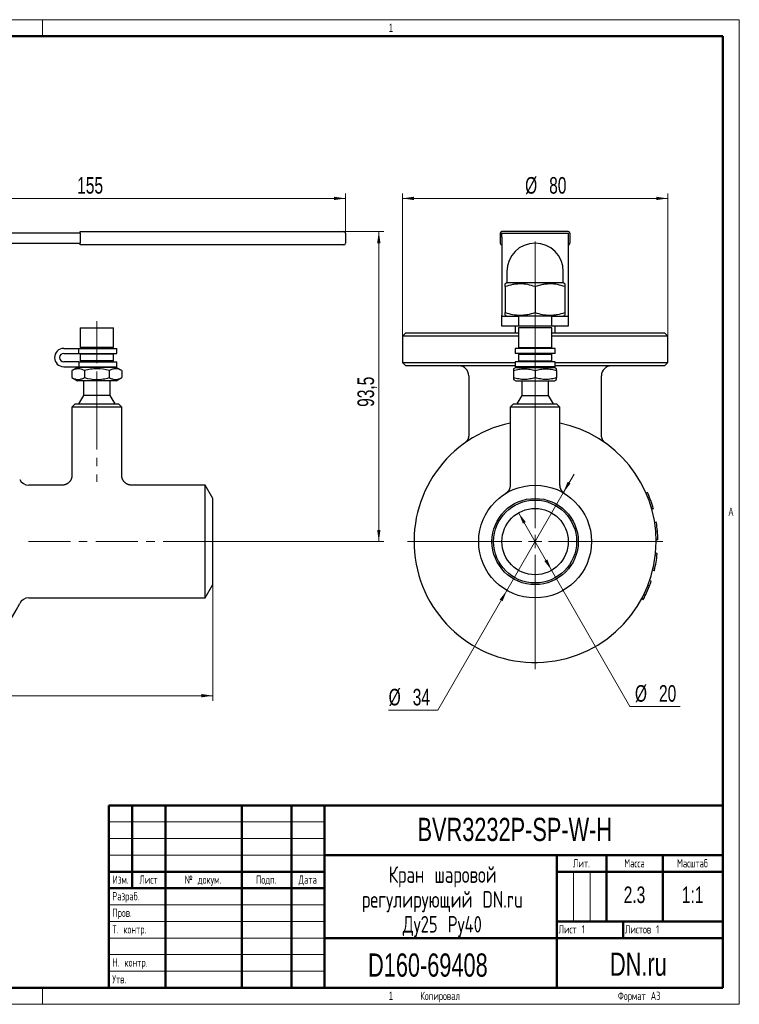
# Model space of a CAD drawing. Header units: millimetres. Extents: x 0 to 420, y 0 to 297.
# Tile 14 of 14: x 203 to 420, y 0 to 297. Entities that reach past the tile are written whole.
import ezdxf

# ---------------------------------------------------------------- set-up
doc = ezdxf.new("R2010")
doc.units = ezdxf.units.MM
doc.linetypes.add('CENTERX2', pattern=[20.32, 12.7, -2.54, 2.54, -2.54])
doc.layers.add('ОСНОВНОЙ', color=7, linetype='Continuous', lineweight=25)
doc.styles.add('SLDTEXTSTYLE0', font='TXT', dxfattribs={"width": 0.7, "bigfont": 'bigfont'})
doc.styles.add('SLDTEXTSTYLE1', font='TXT', dxfattribs={"width": 0.7})
doc.styles.add('SLDTEXTSTYLE2', font='TXT', dxfattribs={"width": 0.605})
doc.dimstyles.new('SLDDIMSTYLE0', dxfattribs={"dimtxt": 5, "dimasz": 3.5, "dimexe": 0, "dimexo": 0.0625, "dimgap": 1.25, "dimtad": 2, "dimrnd": 1e-09, "dimzin": 12, "dimdsep": 46, "dimtxsty": 'SLDTEXTSTYLE1', "dimsah": 1, "dimcen": 0.09, "dimadec": 0, "dimazin": 3, "dimtfac": 1, "dimtdec": 3, "dimtofl": 0, "dimtmove": 0, "dimatfit": 3, "dimfxl": 1, "dimfrac": 2, "dimtolj": 1, "dimtzin": 12, "dimarcsym": 0})
doc.dimstyles.new('SLDDIMSTYLE1', dxfattribs={"dimtxt": 5, "dimasz": 3.5, "dimexe": 0, "dimexo": 0.0625, "dimgap": 1.25, "dimtad": 2, "dimrnd": 1e-09, "dimzin": 12, "dimdsep": 46, "dimtxsty": 'SLDTEXTSTYLE1', "dimsah": 1, "dimcen": 0.09, "dimadec": 0, "dimazin": 3, "dimtol": 1, "dimtp": 3, "dimtm": 3, "dimtfac": 1, "dimtdec": 3, "dimtofl": 0, "dimtmove": 0, "dimatfit": 3, "dimfxl": 1, "dimfrac": 2, "dimtolj": 1, "dimarcsym": 0})
doc.dimstyles.new('SLDDIMSTYLE2', dxfattribs={"dimtxt": 5, "dimasz": 3.5, "dimexe": 0, "dimexo": 0.0625, "dimgap": 1.25, "dimtad": 0, "dimtih": 1, "dimtoh": 1, "dimrnd": 1e-09, "dimzin": 12, "dimdsep": 46, "dimtxsty": 'SLDTEXTSTYLE1', "dimsah": 1, "dimcen": 0, "dimadec": 0, "dimazin": 3, "dimtfac": 1, "dimtdec": 3, "dimtmove": 0, "dimatfit": 3, "dimfxl": 1, "dimfrac": 2, "dimtolj": 1, "dimtzin": 12, "dimarcsym": 0})

# ---------------------------------------------------------------- blocks, each defined once
blk = doc.blocks.new('SW_NOTE_0')
at = {"color": 0, "linetype": 'Continuous', "lineweight": 0, "char_height": 5, "attachment_point": 2, "style": 'SLDTEXTSTYLE0'}
for s, insert in [('Кран шаровой', (17.19, 6.43)), ('регулирующий DN.ru', (17.09, -1.07)), ('Ду25 Ру40', (17.1, -8.57))]:
    blk.add_mtext(s, dxfattribs=dict(at, insert=insert))
blk = doc.blocks.new('_D')
at = {"color": 7, "linetype": 'Continuous', "lineweight": 0}
for p, q in [((291.34, 233.09), (312.84, 233.09)), ((311.34, 139.59), (311.34, 233.09)), ((263.34, 139.59), (312.84, 139.59))]:
    blk.add_line(p, q, dxfattribs=at)
at = {"color": 7, "linetype": 'Continuous', "lineweight": 18}
for points in [[(311.34, 233.09), (310.84, 229.59), (311.84, 229.59)], [(311.34, 139.59), (311.84, 143.09), (310.84, 143.09)]]:
    blk.add_solid(points, dxfattribs=at)
at = {"color": 7, "linetype": 'Continuous', "lineweight": 18, "insert": (304.9, 180.21), "char_height": 5, "attachment_point": 1, "rotation": 90, "style": 'SLDTEXTSTYLE1'}
blk.add_mtext('93,5', dxfattribs=at)
blk = doc.blocks.new('_D_1')
at = {"color": 7, "linetype": 'Continuous', "lineweight": 0}
for p, q in [((146.34, 228.19), (146.34, 244.59)), ((301.34, 232.59), (301.34, 244.59)), ((146.34, 243.09), (301.34, 243.09))]:
    blk.add_line(p, q, dxfattribs=at)
at = {"color": 7, "linetype": 'Continuous', "lineweight": 18}
for points in [[(146.34, 243.09), (149.84, 242.59), (149.84, 243.59)], [(301.34, 243.09), (297.84, 243.59), (297.84, 242.59)]]:
    blk.add_solid(points, dxfattribs=at)
at = {"color": 7, "linetype": 'Continuous', "lineweight": 18, "insert": (220.41, 249.53), "char_height": 5, "attachment_point": 1, "style": 'SLDTEXTSTYLE1'}
blk.add_mtext('155', dxfattribs=at)
blk = doc.blocks.new('_D_2')
at = {"color": 7, "linetype": 'Continuous', "lineweight": 0}
for p, q in [((31.34, 126.59), (31.34, 91.59)), ((261.34, 126.59), (261.34, 91.59)), ((31.34, 93.09), (261.34, 93.09))]:
    blk.add_line(p, q, dxfattribs=at)
at = {"color": 7, "linetype": 'Continuous', "lineweight": 18}
for points in [[(31.34, 93.09), (34.84, 92.59), (34.84, 93.59)], [(261.34, 93.09), (257.84, 93.59), (257.84, 92.59)]]:
    blk.add_solid(points, dxfattribs=at)
at = {"color": 7, "linetype": 'Continuous', "lineweight": 18, "char_height": 5, "attachment_point": 1, "style": 'SLDTEXTSTYLE1'}
for s, insert in [('230', (136.34, 99.53)), ('±3', (147.61, 99.53))]:
    blk.add_mtext(s, dxfattribs=dict(at, insert=insert))
blk = doc.blocks.new('_D_3')
at = {"color": 7, "linetype": 'Continuous', "lineweight": 0}
for p, q in [((318.45, 201.59), (318.45, 244.59)), ((398.45, 201.59), (398.45, 244.59)), ((318.45, 243.09), (398.45, 243.09))]:
    blk.add_line(p, q, dxfattribs=at)
at = {"color": 7, "linetype": 'Continuous', "lineweight": 18}
for points in [[(318.45, 243.09), (321.95, 242.59), (321.95, 243.59)], [(398.45, 243.09), (394.95, 243.59), (394.95, 242.59)]]:
    blk.add_solid(points, dxfattribs=at)
at = {"color": 7, "linetype": 'Continuous', "lineweight": 18, "char_height": 5, "attachment_point": 1, "style": 'SLDTEXTSTYLE1'}
for s, insert in [('%%c', (355.44, 249.53)), ('80', (362.69, 249.53))]:
    blk.add_mtext(s, dxfattribs=dict(at, insert=insert))
blk = doc.blocks.new('_D_4')
at = {"color": 7, "linetype": 'Continuous', "lineweight": 0}
for p, q in [((366.94, 154.32), (370.18, 159.95)), ((366.94, 154.32), (349.96, 124.86)), ((349.96, 124.86), (329.12, 88.71)), ((329.12, 88.71), (314.3, 88.71))]:
    blk.add_line(p, q, dxfattribs=at)
at = {"color": 7, "linetype": 'Continuous', "lineweight": 18}
for points in [[(366.94, 154.32), (369.12, 157.1), (368.25, 157.6)], [(349.96, 124.86), (347.78, 122.08), (348.64, 121.58)]]:
    blk.add_solid(points, dxfattribs=at)
at = {"color": 7, "linetype": 'Continuous', "lineweight": 18, "char_height": 5, "attachment_point": 1, "style": 'SLDTEXTSTYLE1'}
for s, insert in [('%%c', (314.3, 95.16)), ('34', (321.55, 95.16))]:
    blk.add_mtext(s, dxfattribs=dict(at, insert=insert))
blk = doc.blocks.new('_D_5')
at = {"color": 7, "linetype": 'Continuous', "lineweight": 0}
for p, q in [((353.47, 148.26), (363.43, 130.92)), ((363.43, 130.92), (387.01, 89.83)), ((387.01, 89.83), (402.19, 89.83))]:
    blk.add_line(p, q, dxfattribs=at)
at = {"color": 7, "linetype": 'Continuous', "lineweight": 18}
for points in [[(353.47, 148.26), (354.78, 144.98), (355.64, 145.47)], [(363.43, 130.92), (362.12, 134.2), (361.25, 133.7)]]:
    blk.add_solid(points, dxfattribs=at)
at = {"color": 7, "linetype": 'Continuous', "lineweight": 18, "char_height": 5, "attachment_point": 1, "style": 'SLDTEXTSTYLE1'}
for s, insert in [('%%c', (388.54, 96.28)), ('20', (395.79, 96.28))]:
    blk.add_mtext(s, dxfattribs=dict(at, insert=insert))
blk = doc.blocks.new('SW_CENTERMARKSYMBOL_0')
at = {"color": 0, "linetype": 'Continuous', "lineweight": 18}
for p, q in [((0, 4), (0, 90.52)), ((-4, 0), (-38.5, 0)), ((0, 0), (-2, 0)), ((0, 0), (0, 2)), ((0, 0), (0, -2)), ((0, 0), (2, 0)), ((4, 0), (38.5, 0)), ((0, -4), (0, -38.5))]:
    blk.add_line(p, q, dxfattribs=at)

msp = doc.modelspace()

# ---------------------------------------------------------------- linework, layer by layer
at = {"color": 7, "linetype": 'Continuous', "lineweight": 18}
for p, q in [((0, 297), (420, 297)), ((420, 297), (420, 0)), ((230, 55), (295, 55)), ((230, 50), (295, 50)), ((230, 45), (295, 45)), ((370, 40), (370, 25)), ((375, 40), (375, 25)), ((230, 30), (295, 30)), ((230, 25), (295, 25)), ((230, 20), (295, 20)), ((230, 15), (295, 15)), ((230, 10), (295, 10)), ((0, 0), (420, 0))]:
    msp.add_line(p, q, dxfattribs=at)
at = {"color": 7, "linetype": 'Continuous', "lineweight": 50}
for p, q in [((415, 292), (20, 292)), ((415, 5), (415, 292)), ((230, 60), (415, 60)), ((230, 60), (230, 5)), ((237, 35), (237, 60)), ((247, 60), (247, 5)), ((270, 60), (270, 5)), ((285, 60), (285, 5)), ((295, 60), (295, 5)), ((295, 45), (415, 45)), ((365, 45), (365, 5)), ((380, 45), (380, 25)), ((397, 45), (397, 25)), ((230, 40), (295, 40)), ((365, 40), (415, 40)), ((230, 35), (295, 35)), ((365, 25), (415, 25)), ((385, 25), (385, 20)), ((295, 20), (415, 20)), ((20, 5), (415, 5))]:
    msp.add_line(p, q, dxfattribs=at)
at = {"color": 7, "linetype": 'Continuous', "lineweight": 25}
for p, q in [((221.342, 232.587), (184.257, 232.587)), ((221.342, 233.087), (291.342, 233.087)), ((221.342, 232.587), (221.342, 233.087)), ((221.342, 232.587), (221.342, 229.587)), ((291.342, 233.087), (300.842, 233.087)), ((301.342, 232.587), (301.342, 229.587)), ((347.947, 232.587), (347.947, 229.587)), ((368.447, 233.087), (348.447, 233.087)), ((348.447, 232.587), (368.447, 232.587)), ((348.447, 231.416), (348.447, 232.587)), ((368.447, 232.587), (368.447, 231.416)), ((368.947, 232.587), (368.947, 229.587)), ((184.257, 229.587), (221.342, 229.587)), ((221.342, 229.087), (221.342, 229.587)), ((291.342, 229.087), (221.342, 229.087)), ((300.842, 229.087), (291.342, 229.087)), ((348.447, 231.416), (348.447, 207.88)), ((368.447, 231.416), (368.447, 207.88)), ((349.947, 221.087), (349.947, 217.587)), ((366.947, 217.587), (366.947, 221.087)), ((349.947, 217.587), (349.447, 217.299)), ((366.947, 217.587), (349.947, 217.587)), ((367.447, 217.299), (366.947, 217.587)), ((349.447, 216.495), (349.447, 208.68)), ((358.447, 216.495), (358.447, 208.68)), ((367.447, 216.495), (367.447, 208.68)), ((348.447, 207.587), (348.447, 207.88)), ((348.447, 204.587), (348.447, 207.587)), ((348.447, 207.587), (353.447, 207.587)), ((349.447, 207.876), (349.947, 207.587)), ((353.447, 207.587), (353.447, 204.587)), ((363.447, 207.587), (353.447, 207.587)), ((363.447, 204.587), (363.447, 207.587)), ((363.447, 207.587), (368.447, 207.587)), ((366.947, 207.587), (367.447, 207.876)), ((368.447, 207.88), (368.447, 207.587)), ((368.447, 207.587), (368.447, 204.587)), ((221.342, 204.087), (221.342, 198.087)), ((221.342, 204.087), (231.342, 204.087)), ((231.342, 198.087), (231.342, 204.087)), ((319.447, 202.587), (318.447, 201.587)), ((319.447, 202.587), (353.447, 202.587)), ((353.447, 204.587), (348.447, 204.587)), ((352.447, 204.587), (352.447, 202.587)), ((363.447, 204.587), (353.447, 204.587)), ((353.447, 204.087), (353.447, 198.087)), ((363.447, 204.087), (353.447, 204.087)), ((368.447, 204.587), (363.447, 204.587)), ((363.447, 198.087), (363.447, 204.087)), ((363.447, 202.587), (397.447, 202.587)), ((364.447, 202.587), (364.447, 204.587)), ((398.447, 201.587), (397.447, 202.587)), ((318.447, 201.587), (318.447, 193.587)), ((353.447, 201.587), (318.447, 201.587)), ((398.447, 201.587), (363.447, 201.587)), ((398.447, 193.587), (398.447, 201.587)), ((216.342, 197.837), (220.888, 197.837)), ((216.342, 196.337), (220.888, 196.337)), ((220.888, 196.337), (220.888, 197.837)), ((220.888, 197.837), (232.342, 197.837)), ((220.888, 196.337), (232.342, 196.337)), ((231.342, 198.087), (221.342, 198.087)), ((221.342, 196.087), (221.342, 194.087)), ((231.342, 196.087), (221.342, 196.087)), ((222.342, 198.087), (222.342, 197.837)), ((222.342, 196.337), (222.342, 196.087)), ((230.342, 197.837), (230.342, 198.087)), ((230.342, 196.087), (230.342, 196.337)), ((231.342, 194.087), (231.342, 196.087)), ((232.342, 196.337), (232.342, 197.837)), ((352.447, 197.837), (352.447, 196.337)), ((364.447, 197.837), (352.447, 197.837)), ((364.447, 196.337), (352.447, 196.337)), ((353.447, 198.087), (358.447, 198.087)), ((353.447, 196.087), (353.447, 194.087)), ((353.447, 196.087), (358.447, 196.087)), ((354.447, 198.087), (354.447, 197.837)), ((354.447, 196.337), (354.447, 196.087)), ((358.447, 198.087), (363.447, 198.087)), ((358.447, 196.087), (363.447, 196.087)), ((362.447, 197.837), (362.447, 198.087)), ((362.447, 196.087), (362.447, 196.337)), ((363.447, 194.087), (363.447, 196.087)), ((364.447, 196.337), (364.447, 197.837)), ((220.888, 193.837), (216.342, 193.837)), ((220.888, 193.837), (220.888, 192.337)), ((220.888, 193.837), (232.342, 193.837)), ((231.342, 194.087), (221.342, 194.087)), ((222.342, 194.087), (222.342, 193.837)), ((230.342, 193.837), (230.342, 194.087)), ((232.342, 192.337), (232.342, 193.837)), ((318.447, 193.587), (319.447, 192.587)), ((318.447, 193.587), (352.447, 193.587)), ((352.447, 193.837), (352.447, 192.337)), ((364.447, 193.837), (352.447, 193.837)), ((353.447, 194.087), (358.447, 194.087)), ((354.447, 194.087), (354.447, 193.837)), ((358.447, 194.087), (363.447, 194.087)), ((362.447, 193.837), (362.447, 194.087)), ((364.447, 192.337), (364.447, 193.837)), ((364.447, 193.587), (398.447, 193.587)), ((397.447, 192.587), (398.447, 193.587)), ((216.342, 192.337), (220.888, 192.337)), ((220.492, 192.087), (218.837, 191.132)), ((218.837, 191.132), (218.837, 189.043)), ((232.192, 192.087), (220.492, 192.087)), ((220.888, 192.337), (232.342, 192.337)), ((222.342, 192.337), (222.342, 192.087)), ((222.59, 191.132), (222.59, 189.043)), ((230.095, 191.132), (230.095, 189.043)), ((230.342, 192.087), (230.342, 192.337)), ((233.848, 191.132), (232.192, 192.087)), ((233.848, 191.132), (233.848, 189.043)), ((352.447, 192.587), (319.447, 192.587)), ((352.597, 192.087), (351.947, 191.712)), ((351.947, 191.132), (351.947, 189.043)), ((364.447, 192.337), (352.447, 192.337)), ((352.597, 192.087), (358.447, 192.087)), ((354.447, 192.337), (354.447, 192.087)), ((358.447, 192.087), (364.297, 192.087)), ((358.447, 191.132), (358.447, 189.043)), ((362.447, 192.087), (362.447, 192.337)), ((364.947, 191.712), (364.297, 192.087)), ((397.447, 192.587), (364.447, 192.587)), ((364.947, 191.132), (364.947, 189.043)), ((218.837, 189.043), (220.492, 188.087)), ((232.192, 188.087), (220.492, 188.087)), ((222.342, 188.087), (222.342, 183.685)), ((230.342, 183.685), (230.342, 188.087)), ((232.192, 188.087), (233.848, 189.043)), ((338.447, 189.587), (338.447, 171.705)), ((351.947, 188.463), (352.597, 188.087)), ((352.597, 188.087), (358.447, 188.087)), ((354.447, 188.087), (354.447, 183.685)), ((358.447, 188.087), (364.297, 188.087)), ((362.447, 183.685), (362.447, 188.087)), ((364.297, 188.087), (364.947, 188.463)), ((378.447, 171.705), (378.447, 189.587)), ((222.342, 183.685), (220.842, 181.087)), ((230.342, 183.685), (222.342, 183.685)), ((231.842, 181.087), (230.342, 183.685)), ((354.447, 183.685), (352.947, 181.087)), ((354.447, 183.685), (358.447, 183.685)), ((358.447, 183.685), (362.447, 183.685)), ((363.947, 181.087), (362.447, 183.685)), ((219.842, 181.087), (218.842, 180.087)), ((218.842, 180.087), (218.842, 159.586)), ((233.842, 180.087), (218.842, 180.087)), ((219.842, 181.087), (232.842, 181.087)), ((233.842, 180.087), (232.842, 181.087)), ((233.842, 159.587), (233.842, 180.087)), ((351.947, 181.087), (350.947, 180.087)), ((350.947, 180.087), (350.947, 156.612)), ((358.447, 180.087), (350.947, 180.087)), ((351.947, 181.087), (358.447, 181.087)), ((358.447, 181.087), (364.947, 181.087)), ((365.947, 180.087), (358.447, 180.087)), ((365.947, 180.087), (364.947, 181.087)), ((365.947, 156.611), (365.947, 180.087)), ((215.846, 156.587), (205.794, 156.587)), ((259.033, 156.587), (236.842, 156.587)), ((261.342, 152.587), (259.033, 156.587)), ((259.033, 139.587), (259.033, 156.587)), ((350.95, 156.612), (350.95, 156.612)), ((261.342, 139.587), (261.342, 152.587)), ((392.367, 154.368), (391.908, 154.169)), ((394.067, 149.598), (393.586, 149.463)), ((394.085, 149.535), (393.603, 149.401)), ((394.102, 149.473), (393.62, 149.339)), ((394.982, 145.437), (394.488, 145.358)), ((395.002, 145.309), (394.508, 145.231)), ((395.441, 140.263), (394.941, 140.254)), ((395.443, 140.133), (394.943, 140.126)), ((259.033, 122.587), (259.033, 139.587)), ((261.342, 126.587), (261.342, 139.587)), ((395.261, 135.877), (394.763, 135.927)), ((395.274, 136.006), (394.776, 136.054)), ((394.378, 130.758), (393.893, 130.877)), ((394.409, 130.884), (393.923, 131.002)), ((394.919, 133.356), (394.92, 133.364)), ((392.992, 127.802), (393.466, 127.641)), ((259.033, 122.587), (261.342, 126.587)), ((392.479, 126.393), (392.945, 126.212)), ((205.794, 122.587), (259.033, 122.587)), ((390.598, 122.308), (391.039, 122.071)), ((391.281, 123.644), (391.731, 123.425))]:
    msp.add_line(p, q, dxfattribs=at)
at = {"color": 7, "linetype": 'CENTERX2', "lineweight": 18}
for p, q in [((226.342, 206.087), (226.342, 188.087)), ((226.342, 188.087), (226.342, 183.685)), ((226.342, 181.087), (226.342, 183.685)), ((226.342, 180.087), (226.342, 181.087)), ((226.342, 180.087), (226.342, 157.587)), ((259.033, 139.587), (203.794, 139.587)), ((259.033, 139.587), (263.342, 139.587))]:
    msp.add_line(p, q, dxfattribs=at)
at = {"color": 7, "linetype": 'Continuous', "lineweight": 25}
for radius in [17, 13, 12.5, 10]:
    msp.add_circle((358.447, 139.587), radius, dxfattribs=at)
for centre, radius, start, end in [((300.842, 232.587), 0.5, 0, 90), ((348.447, 232.587), 0.5, 90, 180), ((368.447, 232.587), 0.5, 0, 90), ((300.842, 229.587), 0.5, 270, 0), ((348.447, 229.587), 0.5, 180, 270), ((358.447, 221.087), 8.5, 0, 180), ((368.447, 229.587), 0.5, 270, 0), ((216.342, 195.087), 2.75, 90, 270), ((216.342, 195.087), 1.25, 90, 270), ((335.447, 189.587), 3, 0, 90), ((381.447, 189.587), 3, 90, 180), ((358.447, 139.587), 36.5, 101.85757, 0), ((358.447, 139.587), 36.5, 0, 78.14243), ((205.794, 159.587), 3, 205.5768, 270), ((358.447, 139.587), 37, 15.69747, 23.54621), ((358.447, 139.587), 37, 1.0465, 8.89524), ((358.447, 139.587), 37, 346.39552, 354.24426), ((358.447, 139.587), 37, 334.09917, 338.80841), ((358.447, 139.587), 37, 338.80841, 341.16303), ((205.794, 119.587), 3, 90, 154.4232), ((358.447, 139.587), 37, 331.74455, 334.09917), ((174.842, 134.402), 31.314, 270, 334.4232)]:
    msp.add_arc(centre, radius, start, end, dxfattribs=at)
for points, knots in [([(358.447, 216.495), (357.713, 216.74), (356.972, 216.942), (355.477, 217.221), (354.721, 217.298), (353.573, 217.299), (353.189, 217.28), (352.429, 217.207), (352.051, 217.153), (350.925, 216.942), (350.183, 216.74), (349.447, 216.495)], [0, 0, 0, 0, 0.25, 0.25, 0.5, 0.5, 0.625, 0.625, 0.75, 0.75, 1, 1, 1, 1]), ([(349.447, 216.495), (349.447, 216.555), (349.447, 216.674), (349.447, 216.832), (349.447, 216.971), (349.447, 217.089), (349.447, 217.183), (349.447, 217.251), (349.447, 217.292), (349.447, 217.296), (349.447, 217.297)], [0, 0, 0, 0, 0.1254283, 0.2508533, 0.376721, 0.5025845, 0.630258, 0.7579276, 0.8864559, 1, 1, 1, 1]), ([(367.447, 216.495), (366.713, 216.74), (365.972, 216.942), (364.477, 217.221), (363.721, 217.298), (362.573, 217.299), (362.189, 217.28), (361.429, 217.207), (361.051, 217.153), (359.925, 216.942), (359.183, 216.74), (358.447, 216.495)], [0, 0, 0, 0, 0.25, 0.25, 0.5, 0.5, 0.625, 0.625, 0.75, 0.75, 1, 1, 1, 1]), ([(367.447, 217.297), (367.447, 217.298), (367.447, 217.302), (367.447, 217.285), (367.447, 217.244), (367.447, 217.176), (367.447, 217.083), (367.447, 216.967), (367.447, 216.829), (367.447, 216.673), (367.447, 216.554), (367.447, 216.495)], [0, 0, 0, 0, 0.0149828, 0.1364501, 0.2579189, 0.3801478, 0.5023801, 0.6265471, 0.7507181, 0.8753574, 1, 1, 1, 1]), ([(349.447, 208.68), (350.182, 208.435), (350.922, 208.233), (352.418, 207.954), (353.174, 207.877), (354.321, 207.876), (354.706, 207.895), (355.466, 207.968), (355.844, 208.022), (356.97, 208.232), (357.712, 208.435), (358.447, 208.68)], [0, 0, 0, 0, 0.25, 0.25, 0.5, 0.5, 0.625, 0.625, 0.75, 0.75, 1, 1, 1, 1]), ([(349.447, 207.878), (349.447, 207.877), (349.447, 207.873), (349.447, 207.89), (349.447, 207.93), (349.447, 207.999), (349.447, 208.092), (349.447, 208.207), (349.447, 208.346), (349.447, 208.502), (349.447, 208.621), (349.447, 208.68)], [0, 0, 0, 0, 0.0149828, 0.1364501, 0.2579189, 0.3801478, 0.5023801, 0.6265471, 0.7507181, 0.8753574, 1, 1, 1, 1]), ([(358.447, 208.68), (359.182, 208.435), (359.922, 208.233), (361.418, 207.954), (362.174, 207.877), (363.321, 207.876), (363.706, 207.895), (364.466, 207.968), (364.844, 208.022), (365.97, 208.232), (366.712, 208.435), (367.447, 208.68)], [0, 0, 0, 0, 0.25, 0.25, 0.5, 0.5, 0.625, 0.625, 0.75, 0.75, 1, 1, 1, 1]), ([(367.447, 208.68), (367.447, 208.62), (367.447, 208.501), (367.447, 208.343), (367.447, 208.204), (367.447, 208.086), (367.447, 207.992), (367.447, 207.924), (367.447, 207.883), (367.447, 207.879), (367.447, 207.878)], [0, 0, 0, 0, 0.1254283, 0.2508533, 0.376721, 0.5025845, 0.630258, 0.7579276, 0.8864559, 1, 1, 1, 1]), ([(222.59, 191.132), (222.283, 191.308), (221.975, 191.454), (221.351, 191.656), (221.036, 191.712), (220.557, 191.712), (220.397, 191.699), (220.08, 191.646), (219.922, 191.607), (219.453, 191.455), (219.144, 191.309), (218.837, 191.132)], [0, 0, 0, 0, 0.25, 0.25, 0.5, 0.5, 0.625, 0.625, 0.75, 0.75, 1, 1, 1, 1]), ([(230.095, 191.132), (228.873, 191.484), (227.628, 191.712), (225.7, 191.712), (225.066, 191.656), (223.817, 191.454), (223.2, 191.308), (222.59, 191.132)], [0, 0, 0, 0, 0.5, 0.5, 0.75, 0.75, 1, 1, 1, 1]), ([(233.848, 191.132), (233.541, 191.308), (233.233, 191.454), (232.609, 191.656), (232.294, 191.712), (231.816, 191.712), (231.655, 191.699), (231.338, 191.646), (231.181, 191.607), (230.711, 191.455), (230.402, 191.309), (230.095, 191.132)], [0, 0, 0, 0, 0.25, 0.25, 0.5, 0.5, 0.625, 0.625, 0.75, 0.75, 1, 1, 1, 1]), ([(351.947, 191.711), (351.947, 191.711), (351.947, 191.715), (351.947, 191.702), (351.947, 191.673), (351.947, 191.624), (351.947, 191.557), (351.947, 191.473), (351.947, 191.341), (351.947, 191.216), (351.947, 191.132)], [0, 0, 0, 0, 0.01277088, 0.13450466, 0.25623992, 0.37874104, 0.50124556, 0.6257001, 0.7501586, 1, 1, 1, 1]), ([(351.947, 191.132), (352.478, 191.308), (353.012, 191.454), (354.093, 191.656), (354.638, 191.712), (355.467, 191.712), (355.745, 191.699), (356.294, 191.646), (356.567, 191.607), (357.38, 191.455), (357.916, 191.309), (358.447, 191.132)], [0, 0, 0, 0, 0.25, 0.25, 0.5, 0.5, 0.625, 0.625, 0.75, 0.75, 1, 1, 1, 1]), ([(358.447, 191.132), (358.978, 191.308), (359.512, 191.454), (360.593, 191.656), (361.138, 191.712), (361.967, 191.712), (362.245, 191.699), (362.794, 191.646), (363.067, 191.607), (363.88, 191.455), (364.416, 191.309), (364.947, 191.132)], [0, 0, 0, 0, 0.25, 0.25, 0.5, 0.5, 0.625, 0.625, 0.75, 0.75, 1, 1, 1, 1]), ([(364.947, 191.132), (364.947, 191.216), (364.947, 191.342), (364.947, 191.474), (364.947, 191.56), (364.947, 191.628), (364.947, 191.677), (364.947, 191.707), (364.947, 191.71), (364.947, 191.711)], [0, 0, 0, 0, 0.2503044, 0.3759061, 0.5015036, 0.6288977, 0.7562878, 0.88453, 1, 1, 1, 1]), ([(218.837, 189.043), (219.143, 188.866), (219.452, 188.721), (220.075, 188.519), (220.39, 188.463), (220.869, 188.462), (221.029, 188.476), (221.346, 188.529), (221.504, 188.568), (221.973, 188.72), (222.283, 188.866), (222.59, 189.043)], [0, 0, 0, 0, 0.25, 0.25, 0.5, 0.5, 0.625, 0.625, 0.75, 0.75, 1, 1, 1, 1]), ([(222.59, 189.043), (223.812, 188.69), (225.056, 188.463), (226.984, 188.463), (227.618, 188.519), (228.868, 188.721), (229.484, 188.867), (230.095, 189.043)], [0, 0, 0, 0, 0.5, 0.5, 0.75, 0.75, 1, 1, 1, 1]), ([(230.095, 189.043), (230.401, 188.866), (230.71, 188.721), (231.334, 188.519), (231.649, 188.463), (232.127, 188.462), (232.288, 188.476), (232.605, 188.529), (232.762, 188.568), (233.232, 188.72), (233.541, 188.866), (233.848, 189.043)], [0, 0, 0, 0, 0.25, 0.25, 0.5, 0.5, 0.625, 0.625, 0.75, 0.75, 1, 1, 1, 1]), ([(358.447, 189.043), (357.917, 188.866), (357.382, 188.721), (356.302, 188.519), (355.756, 188.463), (354.927, 188.462), (354.65, 188.476), (354.1, 188.529), (353.828, 188.568), (353.014, 188.72), (352.479, 188.866), (351.947, 189.043)], [0, 0, 0, 0, 0.25, 0.25, 0.5, 0.5, 0.625, 0.625, 0.75, 0.75, 1, 1, 1, 1]), ([(351.947, 189.043), (351.947, 188.959), (351.947, 188.833), (351.947, 188.7), (351.947, 188.615), (351.947, 188.547), (351.947, 188.498), (351.947, 188.468), (351.947, 188.465), (351.947, 188.464)], [0, 0, 0, 0, 0.2503044, 0.3759061, 0.5015036, 0.6288977, 0.7562878, 0.88453, 1, 1, 1, 1]), ([(364.947, 189.043), (364.417, 188.866), (363.882, 188.721), (362.802, 188.519), (362.256, 188.463), (361.427, 188.462), (361.15, 188.476), (360.6, 188.529), (360.328, 188.568), (359.514, 188.72), (358.979, 188.866), (358.447, 189.043)], [0, 0, 0, 0, 0.25, 0.25, 0.5, 0.5, 0.625, 0.625, 0.75, 0.75, 1, 1, 1, 1]), ([(364.947, 188.464), (364.947, 188.463), (364.947, 188.46), (364.947, 188.473), (364.947, 188.501), (364.947, 188.551), (364.947, 188.618), (364.947, 188.702), (364.947, 188.834), (364.947, 188.959), (364.947, 189.043)], [0, 0, 0, 0, 0.0127709, 0.1345047, 0.2562399, 0.378741, 0.5012456, 0.6257001, 0.7501586, 1, 1, 1, 1]), ([(338.446, 171.705), (338.446, 171.677), (338.447, 171.588), (338.437, 171.439), (338.417, 171.26), (338.385, 171.085), (338.344, 170.914), (338.294, 170.748), (338.235, 170.588), (338.169, 170.435), (338.096, 170.288), (338.016, 170.149), (337.932, 170.018), (337.845, 169.895), (337.755, 169.782), (337.664, 169.678), (337.576, 169.585), (337.492, 169.505), (337.42, 169.44), (337.363, 169.392), (337.321, 169.358), (337.291, 169.334), (337.269, 169.317), (337.253, 169.305), (337.24, 169.295), (337.23, 169.288), (337.222, 169.282), (337.216, 169.277), (337.213, 169.275), (337.213, 169.275), (337.213, 169.275)], [0, 0, 0, 0, 0.026455, 0.0830456, 0.1390086, 0.1943048, 0.2488862, 0.3026944, 0.355658, 0.4076899, 0.4586831, 0.5085047, 0.5569891, 0.603926, 0.6490438, 0.691977, 0.7321931, 0.7687717, 0.7998424, 0.823075, 0.8394168, 0.8517362, 0.8623098, 0.8729724, 0.8850481, 0.9001714, 0.9206294, 0.9496783, 0.9922615, 1, 1, 1, 1]), ([(379.682, 169.275), (379.682, 169.275), (379.681, 169.275), (379.679, 169.277), (379.672, 169.282), (379.663, 169.289), (379.652, 169.297), (379.637, 169.308), (379.617, 169.324), (379.588, 169.346), (379.55, 169.377), (379.494, 169.423), (379.421, 169.487), (379.331, 169.572), (379.232, 169.675), (379.13, 169.793), (379.031, 169.919), (378.936, 170.056), (378.845, 170.204), (378.761, 170.36), (378.685, 170.525), (378.619, 170.695), (378.562, 170.871), (378.517, 171.05), (378.482, 171.234), (378.459, 171.419), (378.447, 171.577), (378.448, 171.672), (378.449, 171.705)], [0, 0, 0, 0, 0.0044992, 0.05065315, 0.0823042, 0.10284816, 0.11712731, 0.12942723, 0.14109664, 0.15308833, 0.16821923, 0.18990113, 0.22180749, 0.25897463, 0.30583884, 0.35523149, 0.40394833, 0.45619841, 0.5103939, 0.56590329, 0.62229802, 0.67930749, 0.7367566, 0.79452892, 0.85254482, 0.91074824, 0.96909872, 1, 1, 1, 1]), ([(218.842, 159.585), (218.842, 159.583), (218.844, 159.517), (218.837, 159.389), (218.819, 159.194), (218.786, 158.994), (218.738, 158.792), (218.676, 158.595), (218.602, 158.405), (218.516, 158.222), (218.42, 158.047), (218.312, 157.88), (218.195, 157.722), (218.069, 157.574), (217.935, 157.434), (217.793, 157.305), (217.645, 157.187), (217.491, 157.078), (217.332, 156.981), (217.169, 156.894), (217.003, 156.819), (216.834, 156.754), (216.664, 156.7), (216.493, 156.657), (216.322, 156.624), (216.152, 156.602), (215.994, 156.589), (215.892, 156.588), (215.846, 156.588)], [0, 0, 0, 0, 0.0017635, 0.0418102, 0.0818941, 0.1264456, 0.1706429, 0.214375, 0.2576714, 0.3005575, 0.343053, 0.3851725, 0.4269263, 0.4683212, 0.5093606, 0.5500446, 0.5903706, 0.6303326, 0.6699217, 0.7091253, 0.7479275, 0.7863079, 0.8242412, 0.8616968, 0.8986369, 0.9350158, 0.9707774, 1, 1, 1, 1]), ([(236.842, 156.588), (236.795, 156.589), (236.687, 156.589), (236.518, 156.603), (236.335, 156.629), (236.154, 156.666), (235.974, 156.714), (235.797, 156.773), (235.623, 156.844), (235.454, 156.926), (235.29, 157.018), (235.132, 157.12), (234.981, 157.232), (234.831, 157.359), (234.685, 157.499), (234.546, 157.653), (234.419, 157.816), (234.304, 157.984), (234.202, 158.159), (234.112, 158.338), (234.036, 158.521), (233.972, 158.707), (233.921, 158.896), (233.883, 159.085), (233.857, 159.275), (233.844, 159.443), (233.844, 159.547), (233.844, 159.587)], [0, 0, 0, 0, 0.0300688, 0.0688342, 0.107925, 0.1472533, 0.1867596, 0.2264022, 0.2661513, 0.3059849, 0.3458864, 0.3858433, 0.4258455, 0.4658853, 0.5104093, 0.5545797, 0.5982839, 0.6415516, 0.6844086, 0.7268747, 0.7689647, 0.810689, 0.8520546, 0.893065, 0.9337204, 0.9740184, 1, 1, 1, 1]), ([(350.946, 156.612), (350.946, 156.574), (350.947, 156.475), (350.935, 156.316), (350.912, 156.136), (350.878, 155.959), (350.834, 155.787), (350.781, 155.62), (350.719, 155.458), (350.65, 155.303), (350.573, 155.155), (350.49, 155.014), (350.401, 154.881), (350.308, 154.757), (350.213, 154.641), (350.116, 154.535), (350.021, 154.44), (349.93, 154.358), (349.85, 154.29), (349.784, 154.237), (349.732, 154.199), (349.693, 154.17), (349.661, 154.148), (349.637, 154.131), (349.616, 154.117), (349.6, 154.106), (349.586, 154.097), (349.576, 154.091), (349.569, 154.086), (349.566, 154.084), (349.567, 154.085), (349.567, 154.085)], [0, 0, 0, 0, 0.032227, 0.0847612, 0.1367453, 0.1881494, 0.2389367, 0.2890622, 0.3384712, 0.3870964, 0.4348554, 0.4816463, 0.5273409, 0.5717749, 0.6147289, 0.6558887, 0.6947475, 0.7303636, 0.7610637, 0.7853865, 0.8040741, 0.8190863, 0.8322241, 0.8450171, 0.8587041, 0.8744054, 0.893695, 0.918442, 0.9509981, 0.9941206, 1, 1, 1, 1]), ([(367.358, 154.065), (367.357, 154.066), (367.354, 154.067), (367.345, 154.073), (367.329, 154.083), (367.308, 154.097), (367.275, 154.119), (367.227, 154.151), (367.151, 154.206), (367.046, 154.287), (366.918, 154.397), (366.794, 154.519), (366.678, 154.645), (366.572, 154.774), (366.471, 154.914), (366.375, 155.063), (366.286, 155.22), (366.207, 155.385), (366.137, 155.556), (366.077, 155.731), (366.028, 155.911), (365.99, 156.094), (365.964, 156.279), (365.949, 156.452), (365.949, 156.563), (365.948, 156.611)], [0, 0, 0, 0, 0.0118917, 0.0228834, 0.0314442, 0.0403019, 0.051905, 0.070174, 0.0966998, 0.1422021, 0.1985135, 0.2591544, 0.3103129, 0.3638822, 0.4196754, 0.4768843, 0.5350471, 0.5938698, 0.653163, 0.7128011, 0.7726985, 0.8327951, 0.8930476, 0.9534241, 1, 1, 1, 1]), ([(392.11, 153.697), (392.11, 153.696), (392.111, 153.695), (392.118, 153.678), (392.13, 153.649), (392.145, 153.613), (392.157, 153.583), (392.164, 153.568)], [0, 0, 0, 0, 0.2500306, 0.5000561, 0.7500241, 0.8750268, 1, 1, 1, 1]), ([(393.407, 150.077), (393.412, 150.062), (393.421, 150.032), (393.431, 149.999), (393.439, 149.972), (393.443, 149.958), (393.444, 149.956), (393.444, 149.955)], [0, 0, 0, 0, 0.1249631, 0.2499534, 0.4999389, 0.7499633, 1, 1, 1, 1]), ([(393.848, 150.346), (393.848, 150.349), (393.841, 150.372), (393.825, 150.423), (393.81, 150.471), (393.802, 150.499)], [0, 0, 0, 0, 0.0519037, 0.4616307, 1, 1, 1, 1]), ([(393.969, 149.942), (393.964, 149.958), (393.96, 149.972), (393.955, 149.991), (393.953, 149.996), (393.951, 150.004), (393.95, 150.006), (393.949, 150.011), (393.948, 150.012), (393.941, 150.039), (393.933, 150.063), (393.919, 150.111), (393.912, 150.134), (393.903, 150.166), (393.9, 150.177), (393.895, 150.192), (393.894, 150.197), (393.891, 150.207), (393.889, 150.211), (393.881, 150.237), (393.876, 150.256), (393.869, 150.28), (393.866, 150.287), (393.862, 150.301), (393.861, 150.306), (393.857, 150.318), (393.856, 150.323), (393.854, 150.329), (393.853, 150.331), (393.852, 150.334), (393.852, 150.335), (393.852, 150.336), (393.851, 150.337), (393.85, 150.341), (393.849, 150.344), (393.848, 150.346)], [0, 0, 0, 0, 0.0625, 0.0625, 0.09375, 0.09375, 0.109375, 0.109375, 0.125, 0.125, 0.25, 0.25, 0.375, 0.375, 0.4375, 0.4375, 0.46875, 0.46875, 0.5, 0.5, 0.625, 0.625, 0.6875, 0.6875, 0.75, 0.75, 0.8125, 0.8125, 0.84375, 0.84375, 0.859375, 0.859375, 0.875, 0.875, 1, 1, 1, 1]), ([(394.085, 149.535), (394.084, 149.537), (394.083, 149.541), (394.077, 149.564), (394.07, 149.589), (394.067, 149.598)], [0, 0, 0, 0, 0.37738109, 0.75477378, 1, 1, 1, 1]), ([(394.102, 149.473), (394.102, 149.474), (394.102, 149.475), (394.1, 149.482), (394.096, 149.494), (394.092, 149.511), (394.087, 149.528), (394.085, 149.536)], [0, 0, 0, 0, 0.21344356, 0.40262119, 0.6004597, 0.80046927, 1, 1, 1, 1]), ([(394.821, 142.622), (394.821, 142.622), (394.821, 142.621), (394.822, 142.615), (394.823, 142.601), (394.824, 142.585), (394.825, 142.571), (394.826, 142.563)], [0, 0, 0, 0, 0.2628601, 0.5000258, 0.750028, 0.8750246, 1, 1, 1, 1]), ([(395.002, 145.309), (395, 145.32), (394.996, 145.346), (394.992, 145.371), (394.989, 145.396), (394.986, 145.414), (394.983, 145.428), (394.982, 145.435), (394.982, 145.436), (394.982, 145.437)], [0, 0, 0, 0, 0.11823, 0.2613272, 0.4081232, 0.5593285, 0.708823, 0.8367425, 1, 1, 1, 1]), ([(394.982, 145.434), (394.982, 145.434), (394.982, 145.436), (394.982, 145.436), (394.982, 145.437)], [0, 0, 0, 0, 0.006355, 1, 1, 1, 1]), ([(395.443, 140.133), (395.443, 140.134), (395.443, 140.136), (395.443, 140.147), (395.443, 140.168), (395.442, 140.199), (395.442, 140.23), (395.441, 140.256), (395.441, 140.264)], [0, 0, 0, 0, 0.1947316, 0.3665446, 0.5478791, 0.7303144, 0.9136289, 1, 1, 1, 1]), ([(394.708, 135.417), (394.708, 135.416), (394.708, 135.414), (394.706, 135.397), (394.702, 135.365), (394.698, 135.327), (394.694, 135.294), (394.692, 135.278)], [0, 0, 0, 0, 0.2500306, 0.5000561, 0.7500241, 0.8750268, 1, 1, 1, 1]), ([(395.261, 135.876), (395.263, 135.896), (395.267, 135.936), (395.27, 135.967), (395.271, 135.985), (395.272, 135.993), (395.273, 136), (395.273, 136.004), (395.273, 136.005), (395.274, 136.006)], [0, 0, 0, 0, 0.2306831, 0.49050243, 0.57649007, 0.66136943, 0.74529502, 0.85130719, 1, 1, 1, 1]), ([(394.068, 131.625), (394.065, 131.61), (394.058, 131.579), (394.05, 131.545), (394.044, 131.518), (394.041, 131.503), (394.04, 131.502), (394.04, 131.501)], [0, 0, 0, 0, 0.1249631, 0.2499534, 0.4999389, 0.7499633, 1, 1, 1, 1]), ([(394.378, 130.758), (394.379, 130.759), (394.379, 130.76), (394.38, 130.764), (394.382, 130.772), (394.386, 130.788), (394.393, 130.816), (394.401, 130.851), (394.408, 130.879), (394.409, 130.885)], [0, 0, 0, 0, 0.1354776, 0.232386, 0.3427937, 0.4648358, 0.7005206, 0.9299353, 1, 1, 1, 1])]:
    msp.add_open_spline(points, degree=3, knots=knots, dxfattribs=at)
at = {"layer": 'ОСНОВНОЙ', "linetype": 'Continuous', "lineweight": 18}
for p, q in [((210, 292), (210, 297)), ((20, 292), (415, 292)), ((217.5, 292.001), (217.5, 291.999)), ((415, 292), (415, 5)), ((415.001, 148.5), (414.999, 148.5)), ((415, 5), (20, 5)), ((210, 5), (210, 0)), ((217.5, 4.999), (217.5, 5.001))]:
    msp.add_line(p, q, dxfattribs=at)

# ---------------------------------------------------------------- block references
at = {"color": 7, "linetype": 'Continuous', "lineweight": 0}
for name, p in [('SW_CENTERMARKSYMBOL_0', (358.447, 139.587)), ('SW_NOTE_0', (313.387, 35.208))]:
    msp.add_blockref(name, p, dxfattribs=at)

# ---------------------------------------------------------------- texts
for s, insert, char_height, attachment_point, style in [('BVR3232P-SP-W-H', (352.33, 56.252), 7, 2, 'SLDTEXTSTYLE1'), ('Лит.', (372.433, 43.796), 2.5, 2, 'SLDTEXTSTYLE0'), ('Масса', (388.399, 43.796), 2.5, 2, 'SLDTEXTSTYLE0'), ('Масштаб', (405.862, 43.796), 2.5, 2, 'SLDTEXTSTYLE0'), ('Изм.', (233.494, 38.857), 2.5, 2, 'SLDTEXTSTYLE0'), ('Лист', (241.895, 38.857), 2.5, 2, 'SLDTEXTSTYLE0'), ('№ докум.', (258.312, 38.857), 2.5, 2, 'SLDTEXTSTYLE0'), ('Подп.', (277.412, 38.857), 2.5, 2, 'SLDTEXTSTYLE0'), ('Дата', (289.901, 38.857), 2.5, 2, 'SLDTEXTSTYLE0'), ('Разраб.', (231, 33.857), 2.5, 1, 'SLDTEXTSTYLE0'), ('2.3', (388.411, 35.537), 5, 2, 'SLDTEXTSTYLE1'), ('1:1', (405.946, 35.537), 5, 2, 'SLDTEXTSTYLE1'), ('Пров.', (231, 28.857), 2.5, 1, 'SLDTEXTSTYLE0'), ('Т. контр.', (231, 23.857), 2.5, 1, 'SLDTEXTSTYLE0'), ('Лист 1', (365.5, 23.857), 2.5, 1, 'SLDTEXTSTYLE0'), ('Листов 1', (385.5, 23.857), 2.5, 1, 'SLDTEXTSTYLE0'), ('D160-69408', (308.091, 15.341), 7, 1, 'SLDTEXTSTYLE1'), ('DN.ru', (389.585, 15.606), 7, 2, 'SLDTEXTSTYLE1'), ('Н. контр.', (231, 13.857), 2.5, 1, 'SLDTEXTSTYLE0'), ('Утв.', (231, 8.796), 2.5, 1, 'SLDTEXTSTYLE0'), ('Копировал', (329.804, 3.796), 2.5, 2, 'SLDTEXTSTYLE0'), ('Формат А3', (389.811, 3.796), 2.5, 2, 'SLDTEXTSTYLE0')]:
    msp.add_mtext(s, dxfattribs=dict(at, insert=insert, char_height=char_height, attachment_point=attachment_point, style=style))
at = {"layer": 'ОСНОВНОЙ', "char_height": 2.5, "attachment_point": 2, "style": 'SLDTEXTSTYLE2'}
for s, insert in [('1', (314.983, 295.823)), ('A', (417.487, 149.823)), ('1', (314.983, 3.823))]:
    msp.add_mtext(s, dxfattribs=dict(at, insert=insert))

# ---------------------------------------------------------------- dimensions: what is measured, and where the dimension line sits
at = {"color": 7, "linetype": 'Continuous', "lineweight": 18}
for base, p1, p2, dimstyle, picture, middle in [((301.342, 243.087), (146.342, 228.187), (301.342, 232.587), 'SLDDIMSTYLE0', '_D_1', (224.313, 243.087)), ((261.342, 93.087), (31.342, 126.587), (261.342, 126.587), 'SLDDIMSTYLE1', '_D_2', (144.867, 93.087))]:
    dim = msp.add_linear_dim(base=base, p1=p1, p2=p2, dimstyle=dimstyle, dxfattribs=at)
    dim.commit()
    dim.dimension.update_dxf_attribs({"geometry": picture, "text_midpoint": middle, "dimtype": 160})
dim = msp.add_linear_dim(base=(398.447, 243.087), p1=(318.447, 201.587), p2=(398.447, 201.587), text='%%c<>', dimstyle='SLDDIMSTYLE0', dxfattribs=at)
dim.commit()
dim.dimension.update_dxf_attribs({"geometry": '_D_3', "text_midpoint": (362.267, 243.087), "dimtype": 160})
dim = msp.add_linear_dim(base=(311.342, 233.087), p1=(263.342, 139.587), p2=(291.342, 233.087), angle=90, dimstyle='SLDDIMSTYLE0', dxfattribs=at)
dim.commit()
dim.dimension.update_dxf_attribs({"geometry": '_D', "text_midpoint": (311.342, 185.189), "dimtype": 160})
for p1, p2, picture, middle in [((349.957, 124.859), (366.938, 154.315), '_D_4', (320.95, 92.805)), ((363.427, 130.915), (353.468, 148.26), '_D_5', (395.366, 93.923))]:
    dim = msp.add_diameter_dim_2p(p1=p1, p2=p2, dimstyle='SLDDIMSTYLE2', dxfattribs=at)
    dim.commit()
    dim.dimension.update_dxf_attribs({"geometry": picture, "text_midpoint": middle, "dimtype": 163})

doc.saveas('drawing.dxf')
